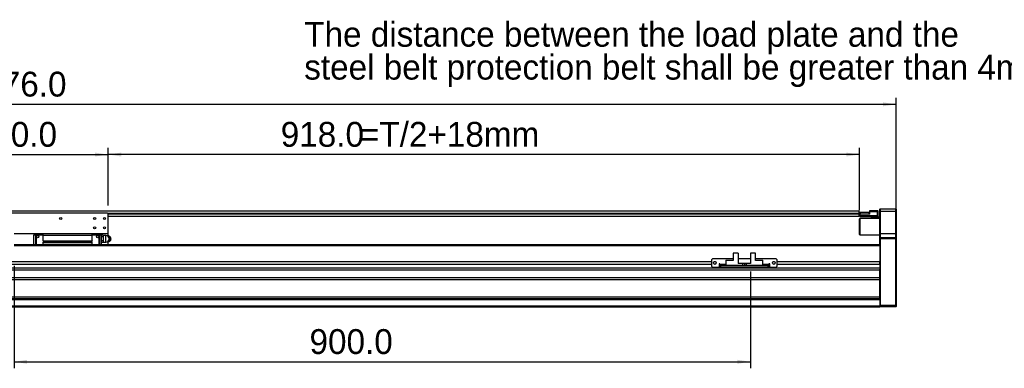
# Model space of a CAD drawing. Header units: millimetres. Extents: x 40 to 3320, y 40 to 2336.
# Tile 5 of 7: x 1377 to 2581, y 1076 to 1502. Entities that reach past the tile are written whole.
import ezdxf

# ---------------------------------------------------------------- set-up
doc = ezdxf.new("R2010")
doc.units = ezdxf.units.MM
doc.header["$LTSCALE"] = 8
doc.layers.add('DIMNS', color=7, linetype='Continuous')
doc.styles.add('SLDTEXTSTYLE7', font='txt')
doc.dimstyles.new('SLDDIMSTYLE1', dxfattribs={"dimtxt": 30.4, "dimasz": 16, "dimexe": 0, "dimexo": 0.0625, "dimgap": 7.6, "dimtad": 2, "dimdec": 1, "dimrnd": 1e-09, "dimzin": 4, "dimdsep": 46, "dimtxsty": 'SLDTEXTSTYLE7', "dimsah": 1, "dimcen": 0.09, "dimadec": 0, "dimazin": 1, "dimtfac": 1, "dimtdec": 1, "dimtofl": 0, "dimtmove": 0, "dimatfit": 3, "dimfxl": 0, "dimfrac": 2, "dimtolj": 1, "dimtzin": 12, "dimarcsym": 0})

# ---------------------------------------------------------------- blocks, each defined once
blk = doc.blocks.new('SW_NOTE_4')
at = {"layer": 'DIMNS', "color": 0, "char_height": 30.4, "attachment_point": 1, "style": 'SLDTEXTSTYLE7'}
for s, insert in [('The distance between the load plate and the ', (-929.5, 55.9)), ('steel belt protection belt shall be greater than 4mm', (-929.5, 15.7))]:
    blk.add_mtext(s, dxfattribs=dict(at, insert=insert))
blk = doc.blocks.new('_D_8')
at = {"layer": 'DIMNS'}
for p, q in [((1235.5, 1274.7), (1235.5, 1345.1)), ((1235.5, 1337.1), (1485.5, 1337.1)), ((1485.5, 1274.7), (1485.5, 1345.1))]:
    blk.add_line(p, q, dxfattribs=at)
for points in [[(1235.5, 1337.1), (1251.5, 1334.7), (1251.5, 1339.5)], [(1485.5, 1337.1), (1469.5, 1339.5), (1469.5, 1334.7)]]:
    blk.add_solid(points, dxfattribs=at)
at = {"layer": 'DIMNS', "insert": (1321.3, 1377), "char_height": 30.4, "attachment_point": 1, "style": 'SLDTEXTSTYLE7'}
blk.add_mtext('250.0', dxfattribs=at)
blk = doc.blocks.new('_D_9')
at = {"layer": 'DIMNS'}
for p, q in [((1485.5, 1274.7), (1485.5, 1345.1)), ((2403.5, 1337.1), (1485.5, 1337.1)), ((2403.5, 1268.7), (2403.5, 1345.1))]:
    blk.add_line(p, q, dxfattribs=at)
for points in [[(1485.5, 1337.1), (1501.5, 1334.7), (1501.5, 1339.5)], [(2403.5, 1337.1), (2387.5, 1339.5), (2387.5, 1334.7)]]:
    blk.add_solid(points, dxfattribs=at)
at = {"layer": 'DIMNS', "char_height": 30.4, "attachment_point": 1, "style": 'SLDTEXTSTYLE7'}
for s, insert in [('918.0', (1696.4, 1377)), ('=T/2+18mm', (1793.2, 1377))]:
    blk.add_mtext(s, dxfattribs=dict(at, insert=insert))
blk = doc.blocks.new('_D_10')
at = {"layer": 'DIMNS'}
for p, q in [((272.5, 1244.2), (272.5, 1406.5)), ((272.5, 1398.5), (2448.5, 1398.5)), ((2448.5, 1244.2), (2448.5, 1406.5))]:
    blk.add_line(p, q, dxfattribs=at)
for points in [[(272.5, 1398.5), (288.5, 1396.1), (288.5, 1400.9)], [(2448.5, 1398.5), (2432.5, 1400.9), (2432.5, 1396.1)]]:
    blk.add_solid(points, dxfattribs=at)
at = {"layer": 'DIMNS', "insert": (1310.3, 1438.4), "char_height": 30.4, "attachment_point": 1, "style": 'SLDTEXTSTYLE7'}
blk.add_mtext('2176.0', dxfattribs=at)
blk = doc.blocks.new('_D_12')
at = {"layer": 'DIMNS'}
for p, q in [((1370.5, 1200.9), (1370.5, 1075.7)), ((2270.5, 1193.9), (2270.5, 1075.7)), ((1370.5, 1083.7), (2270.5, 1083.7))]:
    blk.add_line(p, q, dxfattribs=at)
for points in [[(1370.5, 1083.7), (1386.5, 1081.3), (1386.5, 1086.1)], [(2270.5, 1083.7), (2254.5, 1086.1), (2254.5, 1081.3)]]:
    blk.add_solid(points, dxfattribs=at)
at = {"layer": 'DIMNS', "insert": (1731.6, 1123.6), "char_height": 30.4, "attachment_point": 1, "style": 'SLDTEXTSTYLE7'}
blk.add_mtext('900.0', dxfattribs=at)

msp = doc.modelspace()

# ---------------------------------------------------------------- linework, layer by layer
at = {"color": 7, "linetype": 'Continuous', "lineweight": 25}
for p, q in [((2402.9973323, 1267.8641144), (316.997307, 1267.8641144)), ((1484.4973261, 1265.5141193), (1236.4973003, 1265.5141193)), ((1485.4973132, 1264.5141173), (1484.4973261, 1265.5141193)), ((1485.4973132, 1240.0141161), (1485.4973132, 1264.5141173)), ((2402.9973323, 1267.8641144), (2402.9973323, 1264.8641158)), ((2402.9973323, 1264.8641158), (2402.9973323, 1264.3641148)), ((2402.9973323, 1264.7141207), (2403.9972598, 1264.7141207)), ((2402.9973323, 1264.5141173), (2404.2973096, 1264.5141173)), ((2402.9973323, 1264.3641148), (2402.9973323, 1261.3641161)), ((2403.9972598, 1264.7141207), (2403.9972598, 1266.7141173)), ((2403.9972598, 1266.7141173), (2404.4973428, 1266.7141173)), ((2404.4973428, 1264.7141207), (2403.9972598, 1264.7141207)), ((2403.9972598, 1264.2141197), (2404.2973096, 1264.5141173)), ((2403.9972598, 1262.5141207), (2403.9972598, 1264.2141197)), ((2403.9972598, 1264.2141197), (2404.2973096, 1264.2141197)), ((2404.2973096, 1264.2141197), (2404.2973096, 1264.5141173)), ((2404.2973096, 1264.5141173), (2416.4973075, 1264.5141173)), ((2416.4973075, 1264.2141197), (2404.2973096, 1264.2141197)), ((2404.2973096, 1264.2141197), (2404.2973096, 1262.5141207)), ((2404.4973428, 1266.7141173), (2404.4973428, 1264.7141207)), ((2404.4973428, 1266.7141173), (2415.4972607, 1266.7141173)), ((2404.4973428, 1264.7141207), (2415.4972607, 1264.7141207)), ((2415.4972607, 1264.7141207), (2415.4972607, 1266.7141173)), ((2415.4972607, 1266.7141173), (2415.9973437, 1266.7141173)), ((2415.9973437, 1264.7141207), (2415.4972607, 1264.7141207)), ((2415.9973437, 1266.7141173), (2415.9973437, 1264.7141207)), ((2415.9973437, 1264.5141173), (2415.9973437, 1264.7141207)), ((2416.4973075, 1268.514118), (2425.6972844, 1268.514118)), ((2416.4973075, 1267.0141149), (2416.4973075, 1268.514118)), ((2416.4973075, 1264.2141197), (2416.4973075, 1267.0141149)), ((2425.6972844, 1267.0141149), (2416.4973075, 1267.0141149)), ((2425.6972844, 1267.0141149), (2425.6972844, 1268.514118)), ((2425.9973342, 1268.2141203), (2425.6972844, 1268.514118)), ((2425.6972844, 1262.5141207), (2425.6972844, 1267.0141149)), ((2425.9973342, 1267.0141149), (2425.6972844, 1267.0141149)), ((2425.9973342, 1268.2141203), (2425.9973342, 1267.0141149)), ((2425.9973342, 1267.0141149), (2425.9973342, 1262.5141207)), ((2428.797322, 1270.5141146), (2428.4972722, 1270.2141169)), ((2428.4972722, 1267.5141159), (2428.4972722, 1270.2141169)), ((2428.797322, 1267.5141159), (2428.4972722, 1267.5141159)), ((2428.4972722, 1240.5141171), (2428.4972722, 1267.5141159)), ((2428.797322, 1270.5141146), (2428.797322, 1267.5141159)), ((2428.797322, 1270.5141146), (2448.1973225, 1270.5141146)), ((2428.797322, 1267.5141159), (2428.797322, 1240.5141171)), ((2448.1973225, 1267.5141159), (2428.797322, 1267.5141159)), ((2448.1973225, 1267.5141159), (2448.1973225, 1270.5141146)), ((2448.1973225, 1270.5141146), (2448.4973723, 1270.2141169)), ((2448.1973225, 1240.5141171), (2448.1973225, 1267.5141159)), ((2448.1973225, 1267.5141159), (2448.4973723, 1267.5141159)), ((2448.4973723, 1270.2141169), (2448.4973723, 1267.5141159)), ((2448.4973723, 1267.5141159), (2448.4973723, 1240.5141171)), ((2402.9973323, 1261.3641161), (1485.4973132, 1261.3641161)), ((2403.9972598, 1259.0141211), (2403.497296, 1258.51412)), ((2403.497296, 1251.3944942), (2403.497296, 1258.51412)), ((2403.497296, 1239.5141188), (2403.497296, 1251.3944942)), ((2403.9972598, 1261.3141153), (2403.9972598, 1262.5141207)), ((2403.9972598, 1262.5141207), (2404.2973096, 1262.5141207)), ((2403.9972598, 1261.3141153), (2404.2973096, 1261.0141177)), ((2428.4972722, 1259.0141211), (2403.9972598, 1259.0141211)), ((2403.9972598, 1259.0141211), (2403.9972598, 1251.5197758)), ((2403.9972598, 1251.5197758), (2403.9972598, 1239.0141178)), ((2404.2973096, 1262.5141207), (2425.6972844, 1262.5141207)), ((2404.2973096, 1262.5141207), (2404.2973096, 1261.0141177)), ((2425.6972844, 1261.0141177), (2404.2973096, 1261.0141177)), ((2418.4972817, 1260.0141156), (2418.4972817, 1261.0141177)), ((2428.4972722, 1260.0141156), (2418.4972817, 1260.0141156)), ((2418.4972817, 1259.0141211), (2418.4972817, 1260.0141156)), ((2425.6972844, 1261.0141177), (2425.6972844, 1262.5141207)), ((2425.6972844, 1262.5141207), (2425.9973342, 1262.5141207)), ((2425.6972844, 1261.0141177), (2425.9973342, 1261.3141153)), ((2425.6972844, 1261.0141177), (2428.4972722, 1261.0141177)), ((2425.9973342, 1262.5141207), (2425.9973342, 1261.3141153)), ((1485.4973132, 1240.0141161), (1370.4973037, 1240.0141161)), ((1394.4972927, 1239.6141168), (1396.9972903, 1239.6141168)), ((1394.4972927, 1239.6141168), (1394.4972927, 1238.6141185)), ((1396.9972903, 1239.1141157), (1396.9972903, 1239.6141168)), ((1397.4973137, 1239.6141168), (1396.9972903, 1239.1141157)), ((1406.0973102, 1239.6141168), (1397.4973137, 1239.6141168)), ((1406.0973102, 1238.7041177), (1406.0973102, 1240.0141161)), ((1465.897339, 1238.7041177), (1465.897339, 1240.0141161)), ((1474.4973356, 1239.6141168), (1465.897339, 1239.6141168)), ((1474.9972994, 1239.1141157), (1474.4973356, 1239.6141168)), ((1474.9972994, 1239.6141168), (1474.9972994, 1239.1141157)), ((1474.9972994, 1239.6141168), (1477.497297, 1239.6141168)), ((1477.497297, 1238.6141185), (1477.497297, 1239.6141168)), ((1485.4973132, 1237.5141185), (1485.4973132, 1240.0141161)), ((2403.497296, 1239.5141188), (2403.9972598, 1239.0141178)), ((2428.797322, 1240.5141171), (2428.4972722, 1240.5141171)), ((2428.4972722, 1235.2141168), (2428.4972722, 1240.5141171)), ((2428.797322, 1240.5141171), (2428.797322, 1235.5141181)), ((2428.797322, 1240.5141171), (2448.1973225, 1240.5141171)), ((2448.1973225, 1235.5141181), (2448.1973225, 1240.5141171)), ((2448.4973723, 1240.5141171), (2448.1973225, 1240.5141171)), ((2448.4973723, 1240.5141171), (2448.4973723, 1235.2141168)), ((1396.9972903, 1238.6141185), (1394.4972927, 1238.6141185)), ((1394.4972927, 1226.5141185), (1394.4972927, 1238.6141185)), ((1396.9972903, 1238.6141185), (1396.9972903, 1239.1141157)), ((1396.9972903, 1239.1141157), (1397.4973137, 1238.6141185)), ((1396.9972903, 1226.5141185), (1396.9972903, 1238.6141185)), ((1397.4973137, 1238.6141185), (1397.4973137, 1226.5141185)), ((1406.0973102, 1238.6141185), (1397.4973137, 1238.6141185)), ((1406.0973102, 1231.6141192), (1406.0973102, 1238.7041177)), ((1406.0973102, 1238.7041177), (1465.897339, 1238.7041177)), ((1406.0973102, 1231.6141192), (1465.897339, 1231.6141192)), ((1406.0973102, 1231.1141182), (1406.0973102, 1231.6141192)), ((1465.897339, 1231.1141182), (1406.0973102, 1231.1141182)), ((1406.0973102, 1227.0841177), (1406.0973102, 1229.9141165)), ((1406.0973102, 1229.9141165), (1465.897339, 1229.9141165)), ((1465.897339, 1231.6141192), (1465.897339, 1238.7041177)), ((1474.4973356, 1238.6141185), (1465.897339, 1238.6141185)), ((1465.897339, 1231.6141192), (1465.897339, 1231.1141182)), ((1465.897339, 1227.0841177), (1465.897339, 1229.9141165)), ((1474.4973356, 1238.6141185), (1474.9972994, 1239.1141157)), ((1474.4973356, 1226.5141185), (1474.4973356, 1238.6141185)), ((1474.9972994, 1239.1141157), (1474.9972994, 1238.6141185)), ((1474.9972994, 1238.6141185), (1474.9972994, 1226.5141185)), ((1477.497297, 1238.6141185), (1474.9972994, 1238.6141185)), ((1478.9984996, 1238.63292), (1477.497297, 1238.63292)), ((1477.497297, 1226.5141185), (1477.497297, 1238.6141185)), ((1478.9984996, 1236.3235194), (1477.497297, 1236.3235194)), ((1478.9984996, 1231.7047145), (1477.497297, 1231.7047145)), ((1478.9984996, 1229.3953139), (1477.497297, 1229.3953139)), ((1479.4973308, 1238.1341185), (1478.9984996, 1238.63292)), ((1478.9984996, 1238.63292), (1479.4973308, 1237.9717778)), ((1479.4973308, 1236.9846616), (1478.9984996, 1236.3235194)), ((1478.9984996, 1236.3235194), (1479.4973308, 1235.0012351)), ((1479.4973308, 1233.0269989), (1478.9984996, 1231.7047145)), ((1478.9984996, 1231.7047145), (1479.4973308, 1231.0435761)), ((1479.4973308, 1230.0564561), (1478.9984996, 1229.3953139)), ((1478.9984996, 1229.3953139), (1479.4973308, 1229.8941191)), ((1479.4973308, 1237.9717778), (1479.4973308, 1238.1341185)), ((1482.797342, 1238.0141158), (1479.4973308, 1238.0141158)), ((1479.4973308, 1237.9717778), (1479.4973308, 1237.4782178)), ((1479.4973308, 1237.4782178), (1479.4973308, 1236.9846616)), ((1479.4973308, 1236.9846616), (1479.4973308, 1235.0012351)), ((1479.4973308, 1235.0012351), (1479.4973308, 1234.0141188)), ((1479.4973308, 1234.0141188), (1479.4973308, 1233.0269989)), ((1479.4973308, 1233.0269989), (1479.4973308, 1231.0435761)), ((1479.4973308, 1231.0435761), (1479.4973308, 1230.5500161)), ((1479.4973308, 1230.5500161), (1479.4973308, 1230.0564561)), ((1479.4973308, 1230.0564561), (1479.4973308, 1229.8941191)), ((1479.4973308, 1230.0141182), (1482.797342, 1230.0141182)), ((1485.9816605, 1237.5141185), (1484.6004421, 1237.5141185)), ((1485.4973132, 1226.5141185), (1485.4973132, 1230.5141192)), ((1486.3904888, 1237.5141185), (1485.9816605, 1237.5141185)), ((1486.3904888, 1230.5141192), (1485.9816605, 1230.5141192)), ((1488.2526571, 1234.0141188), (1487.8666574, 1234.0141188)), ((1488.657313, 1235.4547817), (1488.30046, 1235.9754804)), ((1488.30046, 1232.0527535), (1488.657313, 1232.5734559)), ((2403.9972598, 1239.0141178), (2428.4972722, 1239.0141178)), ((2428.797322, 1235.5141181), (2428.4972722, 1235.2141168)), ((2428.4972722, 1234.0141188), (2428.4972722, 1235.2141168)), ((2428.4972722, 1226.2282621), (2428.4972722, 1234.0141188)), ((2428.797322, 1234.0141188), (2428.4972722, 1234.0141188)), ((2428.797322, 1235.5141181), (2428.797322, 1234.0141188)), ((2428.797322, 1235.5141181), (2448.1973225, 1235.5141181)), ((2428.797322, 1234.0141188), (2428.797322, 1153.0141167)), ((2448.1973225, 1234.0141188), (2428.797322, 1234.0141188)), ((2448.1973225, 1234.0141188), (2448.1973225, 1235.5141181)), ((2448.4973723, 1235.2141168), (2448.1973225, 1235.5141181)), ((2448.1973225, 1153.0141167), (2448.1973225, 1234.0141188)), ((2448.4973723, 1234.0141188), (2448.1973225, 1234.0141188)), ((2448.4973723, 1235.2141168), (2448.4973723, 1234.0141188)), ((2448.4973723, 1234.0141188), (2448.4973723, 1153.1383812)), ((2428.4972722, 1226.5141185), (1370.4973037, 1226.5141185)), ((1465.897339, 1227.0841177), (1406.0973102, 1227.0841177)), ((1406.0973102, 1226.5141185), (1406.0973102, 1227.0841177)), ((1465.897339, 1226.5141185), (1465.897339, 1227.0841177)), ((2249.4973714, 1216.4141189), (2249.4973714, 1207.5141173)), ((2255.4972941, 1216.4141189), (2249.4973714, 1216.4141189)), ((2255.4972941, 1216.4141189), (2255.4972941, 1204.0141176)), ((2270.4972798, 1216.4141189), (2270.4972798, 1204.0141176)), ((2276.4973218, 1216.4141189), (2270.4972798, 1216.4141189)), ((2276.4973218, 1207.5141173), (2276.4973218, 1216.4141189)), ((2428.4972722, 1226.2282621), (2428.4972722, 1225.5141165)), ((2428.4972722, 1225.5141165), (2428.4972722, 1206.014118)), ((2222.9972655, 1206.014118), (497.9973013, 1206.014118)), ((2223.9973122, 1209.5141176), (2222.9972655, 1208.5141174)), ((2222.9972655, 1208.5141174), (2222.9972655, 1200.514118)), ((2249.4973714, 1209.5141176), (2223.9973122, 1209.5141176)), ((2227.7973468, 1206.014118), (2226.1973197, 1206.014118)), ((2232.997256, 1203.5141166), (2231.9973285, 1203.5141166)), ((2231.9973285, 1203.5141166), (2231.9973285, 1199.5141178)), ((2232.997256, 1202.5141183), (2232.997256, 1203.5141166)), ((2240.2972752, 1208.0141183), (2248.0972583, 1208.0141183)), ((2240.2972752, 1208.0141183), (2240.2972752, 1207.5141173)), ((2240.2972752, 1207.5141173), (2240.2972752, 1201.5141182)), ((2249.4973714, 1207.5141173), (2240.2972752, 1207.5141173)), ((2248.5973412, 1207.5141173), (2248.0972583, 1208.0141183)), ((2270.4972798, 1209.5141176), (2255.4972941, 1209.5141176)), ((2260.9973723, 1204.0141176), (2255.4972941, 1204.0141176)), ((2260.9973723, 1201.5141182), (2260.9973723, 1204.0141176)), ((2262.9973466, 1204.0141176), (2260.9973723, 1204.0141176)), ((2262.9973466, 1204.0141176), (2262.9973466, 1201.5141182)), ((2264.9973208, 1204.0141176), (2262.9973466, 1204.0141176)), ((2264.9973208, 1204.0141176), (2264.9973208, 1201.5141182)), ((2270.4972798, 1204.0141176), (2264.9973208, 1204.0141176)), ((2301.9972617, 1209.5141176), (2276.4973218, 1209.5141176)), ((2285.6972987, 1207.5141173), (2276.4973218, 1207.5141173)), ((2277.8973157, 1208.0141183), (2277.3973519, 1207.5141173)), ((2277.8973157, 1208.0141183), (2285.6972987, 1208.0141183)), ((2285.6972987, 1207.5141173), (2285.6972987, 1208.0141183)), ((2285.6972987, 1201.5141182), (2285.6972987, 1207.5141173)), ((2293.9973647, 1203.5141166), (2292.997318, 1203.5141166)), ((2292.997318, 1203.5141166), (2292.997318, 1202.5141183)), ((2293.9973647, 1199.5141178), (2293.9973647, 1203.5141166)), ((2299.7972543, 1206.014118), (2298.1973464, 1206.014118)), ((2302.9973084, 1208.5141174), (2301.9972617, 1209.5141176)), ((2302.9973084, 1200.514118), (2302.9973084, 1208.5141174)), ((2428.4972722, 1206.014118), (2302.9973084, 1206.014118)), ((2428.4972722, 1202.6141181), (2428.4972722, 1206.014118)), ((2428.4972722, 1198.2791394), (292.4972946, 1198.2791394)), ((2428.4972722, 1195.8216827), (292.4972946, 1195.8216827)), ((2222.9972655, 1202.6141181), (497.9973013, 1202.6141181)), ((2222.9972655, 1200.514118), (2223.9973122, 1199.5141178)), ((2223.9973122, 1199.5141178), (2231.9973285, 1199.5141178)), ((2232.997256, 1202.6141181), (2231.9973285, 1202.6141181)), ((2232.997256, 1202.5141183), (2232.997256, 1201.5141182)), ((2232.997256, 1199.5141178), (2232.997256, 1201.5141182)), ((2232.997256, 1201.5141182), (2233.9973027, 1201.5141182)), ((2233.9973027, 1199.5141178), (2232.997256, 1199.5141178)), ((2233.9973027, 1201.5141182), (2233.9973027, 1199.5141178)), ((2291.9972712, 1201.5141182), (2233.9973027, 1201.5141182)), ((2291.9972712, 1199.5141178), (2233.9973027, 1199.5141178)), ((2291.9972712, 1199.5141178), (2291.9972712, 1201.5141182)), ((2291.9972712, 1201.5141182), (2292.997318, 1201.5141182)), ((2292.997318, 1199.5141178), (2291.9972712, 1199.5141178)), ((2293.9973647, 1202.6141181), (2292.997318, 1202.6141181)), ((2292.997318, 1201.5141182), (2292.997318, 1202.5141183)), ((2292.997318, 1201.5141182), (2292.997318, 1199.5141178)), ((2293.9973647, 1199.5141178), (2301.9972617, 1199.5141178)), ((2301.9972617, 1199.5141178), (2302.9973084, 1200.514118)), ((2428.4972722, 1202.6141181), (2302.9973084, 1202.6141181)), ((2428.4972722, 1202.6141181), (2428.4972722, 1198.2791394)), ((2428.4972722, 1198.2791394), (2428.4972722, 1196.9714694)), ((2428.4972722, 1159.8141182), (2428.4972722, 1196.9714694)), ((2428.4972722, 1186.4098723), (292.4972946, 1186.4098723)), ((2428.4972722, 1183.9524163), (292.4972946, 1183.9524163)), ((2428.4972722, 1162.5141173), (292.4972946, 1162.5141173)), ((2428.4972722, 1160.514117), (292.4972946, 1160.514117)), ((2428.4972722, 1159.5141169), (292.4972946, 1159.5141169)), ((2428.4972722, 1159.8141182), (2428.4972722, 1159.5141169)), ((2428.4972722, 1159.5141169), (2428.4972722, 1151.5141174)), ((2428.4972722, 1151.5141174), (292.4972946, 1151.5141174)), ((2428.4972722, 1150.5141172), (292.4972946, 1150.5141172)), ((2428.4972722, 1153.1383812), (2428.797322, 1153.0141167)), ((2428.4972722, 1151.5141174), (2428.4972722, 1150.5141172)), ((2428.4972722, 1151.3141177), (2428.797322, 1151.0141183)), ((2428.797322, 1153.0141167), (2428.797322, 1151.0141183)), ((2428.797322, 1153.0141167), (2448.1973225, 1153.0141167)), ((2448.1973225, 1151.0141183), (2428.797322, 1151.0141183)), ((2448.4973723, 1153.1383812), (2448.1973225, 1153.0141167)), ((2448.1973225, 1151.0141183), (2448.1973225, 1153.0141167)), ((2448.4973723, 1151.3141177), (2448.1973225, 1151.0141183)), ((2448.4973723, 1153.1383812), (2448.4973723, 1151.3141177))]:
    msp.add_line(p, q, dxfattribs=at)
at = {"color": 8, "linetype": 'Continuous', "lineweight": 25}
for p, q in [((2402.9973323, 1264.8641158), (1485.1473147, 1264.8641158)), ((2402.9973323, 1264.3641148), (1485.4973132, 1264.3641148)), ((1482.797342, 1230.0141182), (1482.797342, 1238.0141158)), ((2428.4972722, 1225.5141165), (1370.4973037, 1225.5141165)), ((2240.2972752, 1202.5141183), (2232.997256, 1202.5141183)), ((2292.997318, 1202.5141183), (2285.6972987, 1202.5141183))]:
    msp.add_line(p, q, dxfattribs=at)
at = {"color": 7, "linetype": 'Continuous', "lineweight": 25, "flags": 128}
for points in [[(1489.0973145, 1234.0141188), (1488.9262492, 1234.9417124), (1488.657313, 1235.4547817)], [(1488.657313, 1232.5734559), (1488.9262492, 1233.0865253), (1489.0973145, 1234.0141188)]]:
    msp.add_lwpolyline(points, dxfattribs=at)
at = {"color": 7, "linetype": 'Continuous', "lineweight": 25}
for centre, radius in [((1427.4973132, 1259.0141174), 1.25), ((1468.9973132, 1259.0141174), 1.25), ((1480.9973132, 1259.0141174), 1.25), ((1468.9973132, 1247.5141174), 1.25), ((1480.9973132, 1247.5141174), 1.25), ((1399.2973132, 1236.7141174), 1.5), ((1472.6973132, 1236.7141174), 1.5), ((2226.9973132, 1204.5141174), 1.7), ((2298.9973132, 1204.5141174), 1.7)]:
    msp.add_circle(centre, radius, dxfattribs=at)
for centre, radius, start, end in [((1482.7973132, 1234.0141174), 4, 0, 90), ((1482.7973132, 1234.0141174), 4, 270, 0), ((1483.4499691, 1234.014117), 3.5754067, 306.7202178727, 53.2797821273), ((1485.6325333, 1234.0910966), 3.2679198, 358.6502401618, 71.7129374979), ((1485.6291811, 1233.9382052), 3.2712462, 289.1089697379, 1.3297445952)]:
    msp.add_arc(centre, radius, start, end, dxfattribs=at)
for points, knots in [([(1484.6534902, 1230.5141192), (1484.7282264, 1230.5141192), (1485.1561981, 1230.5141192), (1485.6084143, 1230.5141192), (1485.9816605, 1230.5141192)], [0, 0, 0, 0, 0.17462884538, 1, 1, 1, 1]), ([(1487.8666574, 1234.0141188), (1487.503178, 1234.5228489), (1486.8812468, 1235.3933112), (1486.2829084, 1236.6383531), (1486.0717775, 1237.2521372), (1485.9816605, 1237.5141185)], [0, 0, 0, 0, 0.4463180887, 0.7636722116, 1, 1, 1, 1]), ([(1485.9816605, 1230.5141192), (1486.1605575, 1231.0093988), (1486.4703646, 1231.8671055), (1487.2067272, 1233.1114303), (1487.6646392, 1233.7377874), (1487.8666574, 1234.0141188)], [0, 0, 0, 0, 0.4330016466, 0.7498559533, 1, 1, 1, 1]), ([(1486.3904888, 1237.5141185), (1486.6757036, 1237.1294868), (1487.1579919, 1236.4790878), (1487.7898815, 1235.3440633), (1488.0687416, 1234.5804393), (1488.2179812, 1234.1208943), (1488.2526571, 1234.0141188)], [0, 0, 0, 0, 0.3444442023, 0.582443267, 0.9029805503, 1, 1, 1, 1]), ([(1488.2526571, 1234.0141188), (1488.1283437, 1233.6323337), (1487.918416, 1232.9876143), (1487.3657539, 1231.8823122), (1486.831501, 1231.107621), (1486.4871949, 1230.6442635), (1486.3904888, 1230.5141192)], [0, 0, 0, 0, 0.343479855, 0.5800334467, 0.882042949, 1, 1, 1, 1])]:
    msp.add_open_spline(points, degree=3, knots=knots, dxfattribs=at)

# ---------------------------------------------------------------- block references
at = {"layer": 'DIMNS'}
msp.add_blockref('SW_NOTE_4', (2654.6245267, 1443.45502), dxfattribs=at)

# ---------------------------------------------------------------- dimensions: what is measured, and where the dimension line sits
for base, p1, p2, picture, middle in [((2448.4973132, 1398.5141174), (272.4973132, 1234.0141174), (2448.4973132, 1234.0141174), '_D_10', (1369.7229065, 1398.5141174)), ((1485.4973132, 1337.1121093), (1235.4973132, 1264.5141174), (1485.4973132, 1264.5141174), '_D_8', (1369.7229065, 1337.1121093)), ((2270.4973132, 1083.6967617), (1370.4973132, 1211.0141174), (2270.4973132, 1204.0141174), '_D_12', (1780.0760375, 1083.6967617))]:
    dim = msp.add_linear_dim(base=base, p1=p1, p2=p2, dimstyle='SLDDIMSTYLE1', dxfattribs=at)
    dim.commit()
    dim.dimension.update_dxf_attribs({"geometry": picture, "text_midpoint": middle, "dimtype": 160})
dim = msp.add_linear_dim(base=(1485.4973132, 1337.1121093), p1=(2403.4973132, 1258.5141174), p2=(1485.4973132, 1264.5141174), text='<>=T/2+18mm', dimstyle='SLDDIMSTYLE1', dxfattribs=at)
dim.commit()
dim.dimension.update_dxf_attribs({"geometry": '_D_9', "text_midpoint": (1859.3410839, 1337.1121093), "dimtype": 160})

doc.saveas('drawing.dxf')
